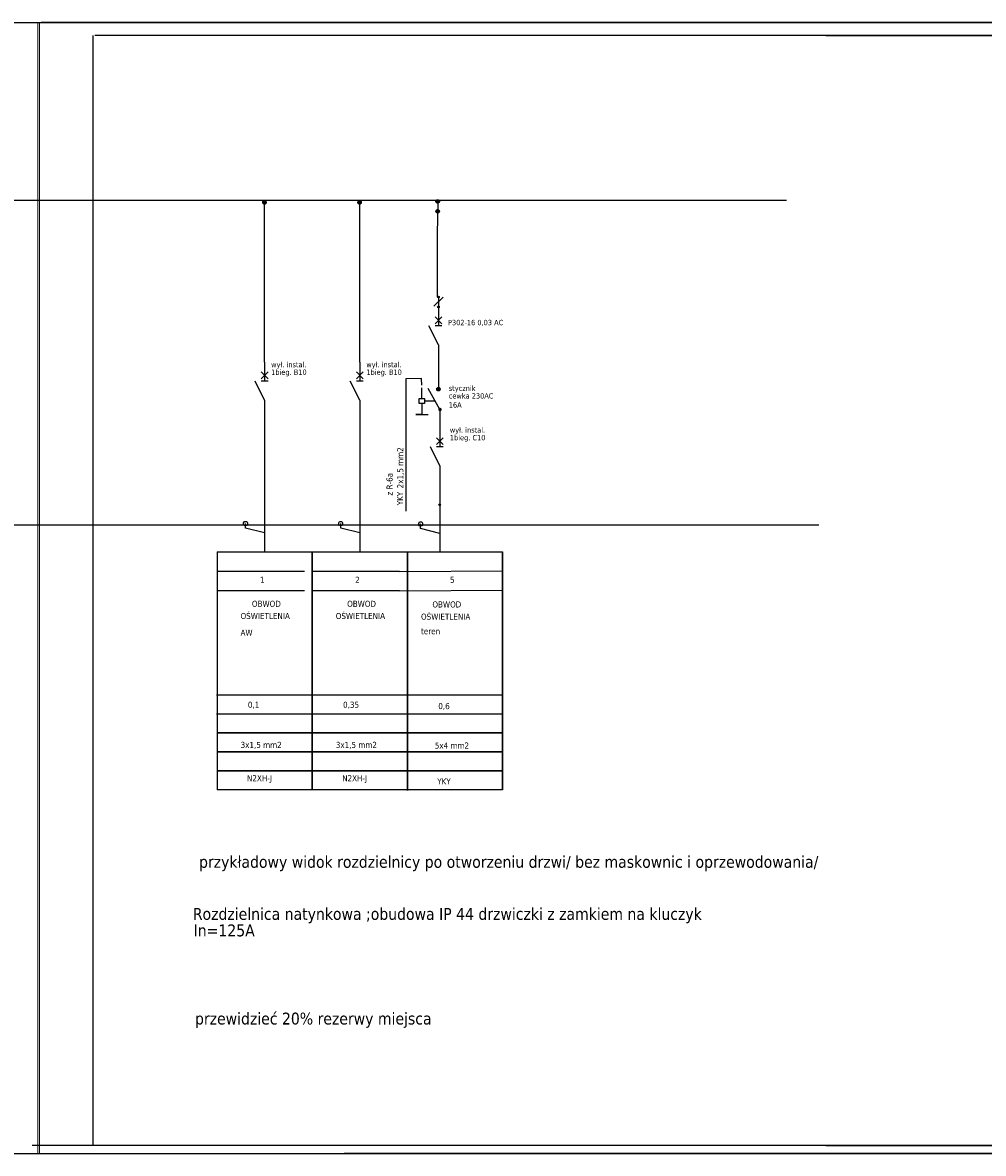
# Model space of a CAD drawing. Header units: millimetres. Extents: x 18084 to 47233, y 38174 to 56392.
# Tile 58 of 251: x 22355 to 24878, y 48612 to 51582. Entities that reach past the tile are written whole.
import ezdxf

# ---------------------------------------------------------------- set-up
doc = ezdxf.new("R2010")
doc.units = ezdxf.units.MM
doc.header["$LTSCALE"] = 100
doc.linetypes.add('ACAD_ISO03W100', pattern=[30, 12, -18])
doc.linetypes.add('DASHEDX2', pattern=[38.1, 25.4, -12.7])
for name, color, linetype in [('3', 7, 'Continuous'), ('4', 7, 'Continuous'), ('5', 7, 'Continuous'), ('6', 7, 'Continuous'), ('E_ramka_wew', 10, 'Continuous'), ('el - schemat', 7, 'Continuous')]:
    doc.layers.add(name, color=color, linetype=linetype)
doc.layers.add('_M_TABELKA RZUT CAŁOŚCI', color=7, linetype='Continuous', lineweight=20)
doc.styles.add('TAHOMA', font='tahoma.ttf')
pattern_1 = [(45, (17494.05804, 64103.47876), (-0.0883883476, 0.0883883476), [])]
pattern_2 = [(45, (17494.05804, 64129.54057), (-0.0883883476, 0.0883883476), [])]

# ---------------------------------------------------------------- blocks, each defined once
blk = doc.blocks.new('zw$8BC5')
at = {"layer": '3', "style": 'TAHOMA'}
blk.add_text('N2XH-J', height=16, dxfattribs=at).set_placement((-171.7, -34.4))

msp = doc.modelspace()

# ---------------------------------------------------------------- hatches: boundary and pattern name
at = {"linetype": 'Continuous'}
h = msp.add_hatch(dxfattribs=at)
h.set_pattern_fill('ANSI31', color=256, style=0)
h.set_pattern_definition(pattern_2)
h.paths.add_polyline_path([(23440.5, 51111.9), (23440.5, 51111.1), (23440.8, 51110.2), (23441.2, 51109.4), (23441.8, 51108.7), (23442.5, 51108.2), (23443.2, 51107.8), (23444.1, 51107.5), (23445, 51107.4), (23445.8, 51107.5), (23446.7, 51107.8), (23447.5, 51108.2), (23448.1, 51108.7), (23448.7, 51109.4), (23449.1, 51110.2), (23449.4, 51111.1), (23449.5, 51111.9), (23449.4, 51112.8), (23449.1, 51113.7), (23448.7, 51114.4), (23448.1, 51115.1), (23447.5, 51115.7), (23446.7, 51116.1), (23445.8, 51116.3), (23445, 51116.4), (23444.1, 51116.3), (23443.2, 51116.1), (23442.5, 51115.7), (23441.8, 51115.1), (23441.2, 51114.4), (23440.8, 51113.7), (23440.5, 51112.8)])
h = msp.add_hatch(dxfattribs=at)
h.set_pattern_fill('ANSI31', color=256, style=0)
h.set_pattern_definition(pattern_2)
h.paths.add_polyline_path([(23440.5, 51111.9), (23440.5, 51111.1), (23440.8, 51110.2), (23441.2, 51109.4), (23441.8, 51108.7), (23442.5, 51108.2), (23443.2, 51107.8), (23444.1, 51107.5), (23445, 51107.4), (23445.8, 51107.5), (23446.7, 51107.8), (23447.5, 51108.2), (23448.1, 51108.7), (23448.7, 51109.4), (23449.1, 51110.2), (23449.4, 51111.1), (23449.5, 51111.9), (23449.4, 51112.8), (23449.1, 51113.7), (23448.7, 51114.4), (23448.1, 51115.1), (23447.5, 51115.7), (23446.7, 51116.1), (23445.8, 51116.3), (23445, 51116.4), (23444.1, 51116.3), (23443.2, 51116.1), (23442.5, 51115.7), (23441.8, 51115.1), (23441.2, 51114.4), (23440.8, 51113.7), (23440.5, 51112.8)])
h = msp.add_hatch(dxfattribs=at)
h.set_pattern_fill('ANSI31', color=256, style=0)
h.set_pattern_definition([(45, (17039.06506, 64127.06547), (-0.0883883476, 0.0883883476), [])])
h.paths.add_polyline_path([(22985.5, 51109.5), (22985.6, 51108.6), (22985.8, 51107.7), (22986.2, 51107), (22986.8, 51106.3), (22987.5, 51105.7), (22988.2, 51105.3), (22989.1, 51105), (22990, 51105), (22990.8, 51105), (22991.7, 51105.3), (22992.5, 51105.7), (22993.1, 51106.3), (22993.7, 51107), (22994.1, 51107.7), (22994.4, 51108.6), (22994.5, 51109.5), (22994.4, 51110.3), (22994.1, 51111.2), (22993.7, 51112), (22993.1, 51112.6), (22992.5, 51113.2), (22991.7, 51113.6), (22990.8, 51113.9), (22990, 51114), (22989.1, 51113.9), (22988.2, 51113.6), (22987.5, 51113.2), (22986.8, 51112.6), (22986.2, 51112), (22985.8, 51111.2), (22985.6, 51110.3)])
h = msp.add_hatch(dxfattribs=at)
h.set_pattern_fill('ANSI31', color=256, style=0)
h.set_pattern_definition([(45, (17039.16088, 64126.90993), (-0.0883883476, 0.0883883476), [])])
h.paths.add_polyline_path([(22985.6, 51109.3), (22985.6, 51108.4), (22985.9, 51107.6), (22986.3, 51106.8), (22986.9, 51106.1), (22987.6, 51105.6), (22988.3, 51105.1), (22989.2, 51104.9), (22990.1, 51104.8), (22990.9, 51104.9), (22991.8, 51105.1), (22992.6, 51105.6), (22993.2, 51106.1), (22993.8, 51106.8), (22994.2, 51107.6), (22994.5, 51108.4), (22994.6, 51109.3), (22994.5, 51110.2), (22994.2, 51111), (22993.8, 51111.8), (22993.2, 51112.5), (22992.6, 51113), (22991.8, 51113.5), (22990.9, 51113.7), (22990.1, 51113.8), (22989.2, 51113.7), (22988.3, 51113.5), (22987.6, 51113), (22986.9, 51112.5), (22986.3, 51111.8), (22985.9, 51111), (22985.6, 51110.2)])
h = msp.add_hatch(dxfattribs=at)
h.set_pattern_fill('ANSI31', color=256, style=0)
h.set_pattern_definition([(45, (17289.06506, 64127.06547), (-0.0883883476, 0.0883883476), [])])
h.paths.add_polyline_path([(23235.5, 51109.5), (23235.6, 51108.6), (23235.8, 51107.7), (23236.2, 51107), (23236.8, 51106.3), (23237.5, 51105.7), (23238.2, 51105.3), (23239.1, 51105), (23240, 51105), (23240.8, 51105), (23241.7, 51105.3), (23242.5, 51105.7), (23243.1, 51106.3), (23243.7, 51107), (23244.1, 51107.7), (23244.4, 51108.6), (23244.5, 51109.5), (23244.4, 51110.3), (23244.1, 51111.2), (23243.7, 51112), (23243.1, 51112.6), (23242.5, 51113.2), (23241.7, 51113.6), (23240.8, 51113.9), (23240, 51114), (23239.1, 51113.9), (23238.2, 51113.6), (23237.5, 51113.2), (23236.8, 51112.6), (23236.2, 51112), (23235.8, 51111.2), (23235.6, 51110.3)])
h = msp.add_hatch(dxfattribs=at)
h.set_pattern_fill('ANSI31', color=256, style=0)
h.set_pattern_definition([(45, (17289.16088, 64126.90993), (-0.0883883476, 0.0883883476), [])])
h.paths.add_polyline_path([(23235.6, 51109.3), (23235.6, 51108.4), (23235.9, 51107.6), (23236.3, 51106.8), (23236.9, 51106.1), (23237.6, 51105.6), (23238.3, 51105.1), (23239.2, 51104.9), (23240.1, 51104.8), (23240.9, 51104.9), (23241.8, 51105.1), (23242.6, 51105.6), (23243.2, 51106.1), (23243.8, 51106.8), (23244.2, 51107.6), (23244.5, 51108.4), (23244.6, 51109.3), (23244.5, 51110.2), (23244.2, 51111), (23243.8, 51111.8), (23243.2, 51112.5), (23242.6, 51113), (23241.8, 51113.5), (23240.9, 51113.7), (23240.1, 51113.8), (23239.2, 51113.7), (23238.3, 51113.5), (23237.6, 51113), (23236.9, 51112.5), (23236.3, 51111.8), (23235.9, 51111), (23235.6, 51110.2)])
h = msp.add_hatch(dxfattribs=at)
h.set_pattern_fill('ANSI31', color=256, style=0)
h.set_pattern_definition(pattern_1)
h.paths.add_polyline_path([(23440.5, 51085.9), (23440.5, 51085), (23440.8, 51084.1), (23441.2, 51083.4), (23441.8, 51082.7), (23442.5, 51082.1), (23443.2, 51081.7), (23444.1, 51081.5), (23445, 51081.4), (23445.8, 51081.5), (23446.7, 51081.7), (23447.5, 51082.1), (23448.1, 51082.7), (23448.7, 51083.4), (23449.1, 51084.1), (23449.4, 51085), (23449.5, 51085.9), (23449.4, 51086.7), (23449.1, 51087.6), (23448.7, 51088.4), (23448.1, 51089), (23447.5, 51089.6), (23446.7, 51090), (23445.8, 51090.3), (23445, 51090.4), (23444.1, 51090.3), (23443.2, 51090), (23442.5, 51089.6), (23441.8, 51089), (23441.2, 51088.4), (23440.8, 51087.6), (23440.5, 51086.7)])
h = msp.add_hatch(dxfattribs=at)
h.set_pattern_fill('ANSI31', color=256, style=0)
h.set_pattern_definition(pattern_1)
h.paths.add_polyline_path([(23440.5, 51085.9), (23440.5, 51085), (23440.8, 51084.1), (23441.2, 51083.4), (23441.8, 51082.7), (23442.5, 51082.1), (23443.2, 51081.7), (23444.1, 51081.5), (23445, 51081.4), (23445.8, 51081.5), (23446.7, 51081.7), (23447.5, 51082.1), (23448.1, 51082.7), (23448.7, 51083.4), (23449.1, 51084.1), (23449.4, 51085), (23449.5, 51085.9), (23449.4, 51086.7), (23449.1, 51087.6), (23448.7, 51088.4), (23448.1, 51089), (23447.5, 51089.6), (23446.7, 51090), (23445.8, 51090.3), (23445, 51090.4), (23444.1, 51090.3), (23443.2, 51090), (23442.5, 51089.6), (23441.8, 51089), (23441.2, 51088.4), (23440.8, 51087.6), (23440.5, 51086.7)])
h = msp.add_hatch(color=256, dxfattribs=at)
h.set_gradient(color1=(0, 0, 255), color2=(0, 0, 153), one_color=1, tint=0.3)
edge = h.paths.add_edge_path()
edge.add_ellipse((23447.1, 50860.8), major_axis=(2.18, 0), ratio=1, start_angle=0, end_angle=360)
h = msp.add_hatch(color=256, dxfattribs=at)
h.set_gradient(color1=(0, 0, 255), color2=(0, 0, 153), one_color=1, tint=0.3)
edge = h.paths.add_edge_path()
edge.add_ellipse((23447.1, 50834.8), major_axis=(2.18, 0), ratio=1, start_angle=0, end_angle=360)
h = msp.add_hatch(color=256, dxfattribs=at)
h.set_gradient(color1=(0, 0, 255), color2=(0, 0, 153), one_color=1, tint=0.3)
h.paths.add_polyline_path([(23442.4, 50618.6), (23442.5, 50617.7), (23442.8, 50616.9), (23443.2, 50616.1), (23443.7, 50615.4), (23444.4, 50614.9), (23445.2, 50614.5), (23446, 50614.2), (23446.9, 50614.1), (23447.8, 50614.2), (23448.6, 50614.5), (23449.4, 50614.9), (23450.1, 50615.4), (23450.7, 50616.1), (23451.1, 50616.9), (23451.3, 50617.7), (23451.4, 50618.6), (23451.3, 50619.5), (23451.1, 50620.3), (23450.7, 50621.1), (23450.1, 50621.8), (23449.4, 50622.4), (23448.6, 50622.8), (23447.8, 50623), (23446.9, 50623.1), (23446, 50623), (23445.2, 50622.8), (23444.4, 50622.4), (23443.7, 50621.8), (23443.2, 50621.1), (23442.8, 50620.3), (23442.5, 50619.5)])
h = msp.add_hatch(color=256, dxfattribs=at)
h.set_gradient(color1=(0, 0, 255), color2=(0, 0, 153), one_color=1, tint=0.3)
h.paths.add_polyline_path([(23455.6, 50565.4), (23455.5, 50564.5), (23455.3, 50563.7), (23454.9, 50562.9), (23454.3, 50562.2), (23453.6, 50561.7), (23452.9, 50561.3), (23452, 50561), (23451.1, 50560.9), (23450.3, 50561), (23449.4, 50561.3), (23448.6, 50561.7), (23448, 50562.2), (23447.4, 50562.9), (23447, 50563.7), (23446.7, 50564.5), (23446.6, 50565.4), (23446.7, 50566.3), (23447, 50567.1), (23447.4, 50567.9), (23448, 50568.6), (23448.6, 50569.2), (23449.4, 50569.6), (23450.3, 50569.8), (23451.1, 50569.9), (23452, 50569.8), (23452.9, 50569.6), (23453.6, 50569.2), (23454.3, 50568.6), (23454.9, 50567.9), (23455.3, 50567.1), (23455.5, 50566.3)])
h = msp.add_hatch(color=256, dxfattribs=at)
h.set_gradient(color1=(0, 0, 255), color2=(0, 0, 153), one_color=1, tint=0.3)
edge = h.paths.add_edge_path()
edge.add_ellipse((23450.3, 50315), major_axis=(2.18, 0), ratio=1, start_angle=0, end_angle=360)

# ---------------------------------------------------------------- linework, layer by layer
msp.add_line((22540.6, 48632.3), (22540.6, 51547.3), dxfattribs=at)
msp.add_line((22540.6, 48632.3), (22540.6, 51547.3), dxfattribs=at)
for p, q in [((22990.5, 50690.1), (22990.5, 51109.6)), ((23240.5, 50690.1), (23240.5, 51109.6)), ((23403.7, 50594.3), (23403.7, 50622.6)), ((23403.7, 50581.4), (23403.7, 50552.4)), ((23387.8, 50552.4), (23420.4, 50552.4)), ((23403.7, 50552.4), (23387.8, 50552.4))]:
    msp.add_line(p, q)
at = {"linetype": 'ACAD_ISO03W100'}
msp.add_line((23403, 50629), (23402.2, 50647), dxfattribs=at)
at = {"color": 0}
for p, q in [((23447.1, 50660.8), (23447.1, 50622.9)), ((23450.8, 50565.9), (23450.8, 50517.3)), ((23115.5, 50139.4), (23115.5, 49566.1)), ((23115.5, 50139.4), (23115.5, 49566.1)), ((23365.5, 50139.4), (23365.5, 49566.1)), ((23365.5, 50137.7), (23365.5, 49564.4)), ((23365.5, 50137.7), (23365.5, 49564.4)), ((23365.5, 50137.7), (23365.5, 49564.4)), ((23365.5, 50137.7), (23365.5, 49564.4)), ((23615.5, 50139.4), (23615.5, 49566.1)), ((22864.5, 49816.1), (23115.5, 49816.1)), ((23114.5, 49816.1), (23365.5, 49816.1)), ((23364.5, 49816.1), (23615.5, 49816.1)), ((22864.5, 49766.1), (23115.5, 49766.1)), ((23114.5, 49766.1), (23365.5, 49766.1)), ((23364.5, 49766.1), (23615.5, 49766.1))]:
    msp.add_line(p, q, dxfattribs=at)
at = {"linetype": 'DASHEDX2'}
msp.add_line((23410.6, 50587.9), (23439.1, 50587.9), dxfattribs=at)
msp.add_lwpolyline([(23396.8, 50594.3), (23410.6, 50594.3), (23410.6, 50581.4), (23396.8, 50581.4)], close=True, dxfattribs=at)
at = {"linetype": 'Continuous'}
for centre in [(23447.1, 50860.8), (23447.1, 50834.8), (23450.3, 50315)]:
    msp.add_circle(centre, 2.18, dxfattribs=at)
at = {"layer": '3', "color": 7}
for points in [[(22865.5, 50191.1), (23115.5, 50191.1)], [(23115.5, 50191.1), (23365.5, 50191.1)], [(23115.5, 50191.1), (23115.5, 50141.1)], [(23115.5, 50141.1), (23115.5, 50191.1)], [(23115.5, 50191.1), (23115.5, 50141.1)], [(23115.5, 50141.1), (23115.5, 50191.1)], [(23115.5, 49566.1), (23115.5, 50191.1)], [(23115.5, 50141.1), (23115.5, 50191.1)], [(23115.5, 50191.1), (23115.5, 50141.1)], [(23115.5, 49566.1), (23115.5, 50191.1)], [(23115.5, 50141.1), (23115.5, 50191.1)], [(23115.5, 50191.1), (23115.5, 50141.1)], [(23115.5, 50140.1), (23115.5, 50190.1)], [(23115.5, 50190.1), (23115.5, 50140.1)], [(23115.5, 50140.1), (23115.5, 50190.1)], [(23115.5, 50190.1), (23115.5, 50140.1)], [(23115.5, 50139.4), (23115.5, 50189.4)], [(23115.5, 50139.4), (23115.5, 50189.4)], [(23365.5, 50191.1), (23615.5, 50191.1)], [(23365.5, 50191.1), (23365.5, 50141.1)], [(23365.5, 50141.1), (23365.5, 50191.1)], [(23365.5, 49566.1), (23365.5, 50191.1)], [(23365.5, 50141.1), (23365.5, 50191.1)], [(23365.5, 50191.1), (23365.5, 50141.1)], [(23365.5, 49566.1), (23365.5, 50191.1)], [(23365.5, 50141.1), (23365.5, 50191.1)], [(23365.5, 50191.1), (23365.5, 50141.1)], [(23365.5, 50140.1), (23365.5, 50190.1)], [(23365.5, 50190.1), (23365.5, 50140.1)], [(23365.5, 50189.4), (23365.5, 50139.4)], [(23365.5, 50139.4), (23365.5, 50189.4)], [(23365.5, 50189.4), (23365.5, 50139.4)], [(23365.5, 50139.4), (23365.5, 50189.4)], [(23365.5, 49564.4), (23365.5, 50189.4)], [(23365.5, 50139.4), (23365.5, 50189.4)], [(23365.5, 50189.4), (23365.5, 50139.4)], [(23365.5, 49564.4), (23365.5, 50189.4)], [(23365.5, 50139.4), (23365.5, 50189.4)], [(23365.5, 50189.4), (23365.5, 50139.4)], [(23365.5, 50189.4), (23365.5, 50139.4)], [(23365.5, 50139.4), (23365.5, 50189.4)], [(23365.5, 50189.4), (23365.5, 50139.4)], [(23365.5, 50139.4), (23365.5, 50189.4)], [(23365.5, 49564.4), (23365.5, 50189.4)], [(23365.5, 50139.4), (23365.5, 50189.4)], [(23365.5, 50189.4), (23365.5, 50139.4)], [(23365.5, 49564.4), (23365.5, 50189.4)], [(23365.5, 50139.4), (23365.5, 50189.4)], [(23365.5, 50189.4), (23365.5, 50139.4)], [(23365.5, 50139.4), (23365.5, 50189.4)], [(23365.5, 50138.4), (23365.5, 50188.4)], [(23365.5, 50188.4), (23365.5, 50138.4)], [(23365.5, 50138.4), (23365.5, 50188.4)], [(23365.5, 50188.4), (23365.5, 50138.4)], [(23365.5, 50138.4), (23365.5, 50188.4)], [(23365.5, 50188.4), (23365.5, 50138.4)], [(23365.5, 50138.4), (23365.5, 50188.4)], [(23365.5, 50188.4), (23365.5, 50138.4)], [(23365.5, 50137.7), (23365.5, 50187.7)], [(23365.5, 50137.7), (23365.5, 50187.7)], [(23365.5, 50137.7), (23365.5, 50187.7)], [(23365.5, 50137.7), (23365.5, 50187.7)], [(23615.5, 50191.1), (23615.5, 50141.1)], [(23615.5, 50141.1), (23615.5, 50191.1)], [(23615.5, 49566.1), (23615.5, 50191.1)], [(23615.5, 50141.1), (23615.5, 50191.1)], [(23615.5, 50191.1), (23615.5, 50141.1)], [(23615.5, 49566.1), (23615.5, 50191.1)], [(23615.5, 50141.1), (23615.5, 50191.1)], [(23615.5, 50191.1), (23615.5, 50141.1)], [(23615.5, 50140.1), (23615.5, 50190.1)], [(23615.5, 50190.1), (23615.5, 50140.1)], [(23615.5, 50139.4), (23615.5, 50189.4)], [(23094.9, 50140.2), (22865.5, 50140.2)], [(23115.5, 50091.1), (23115.5, 50141.1)], [(23115.5, 50141.1), (23115.5, 50091.1)], [(23115.5, 50091.1), (23115.5, 50141.1)], [(23115.5, 50141.1), (23115.5, 50091.1)], [(23344.9, 50140.2), (23115.5, 50140.2)], [(23365.5, 50089.4), (23365.5, 50139.4)], [(23365.5, 50139.4), (23365.5, 50089.4)], [(23365.5, 50089.4), (23365.5, 50139.4)], [(23365.5, 50139.4), (23365.5, 50089.4)], [(23094.9, 50089.4), (22865.5, 50089.4)], [(22924.5, 50089.4), (22865.5, 50089.4)], [(23115.5, 49818.1), (23115.5, 50091.1)], [(23115.5, 49818.1), (23115.5, 50091.1)], [(23115.5, 49818.1), (23115.5, 50091.1)], [(23115.5, 49818.1), (23115.5, 50091.1)], [(23344.9, 50089.4), (23115.5, 50089.4)], [(23174.5, 50089.4), (23115.5, 50089.4)], [(23115.5, 50089.4), (23115.5, 49814.4)], [(23115.5, 49814.4), (23115.5, 50089.4)], [(23115.5, 50089.4), (23115.5, 49814.4)], [(23115.5, 49814.4), (23115.5, 50089.4)], [(23365.5, 49818.1), (23365.5, 50091.1)], [(23365.5, 49818.1), (23365.5, 50091.1)], [(23365.5, 49818.1), (23365.5, 50091.1)], [(23365.5, 49816.4), (23365.5, 50089.4)], [(23365.5, 49816.4), (23365.5, 50089.4)], [(23365.5, 49816.4), (23365.5, 50089.4)], [(23365.5, 49816.4), (23365.5, 50089.4)], [(23365.5, 49816.4), (23365.5, 50089.4)], [(23365.5, 49816.4), (23365.5, 50089.4)], [(23365.5, 49816.4), (23365.5, 50089.4)], [(23365.5, 49816.4), (23365.5, 50089.4)], [(23365.5, 50089.4), (23365.5, 49814.4)], [(23365.5, 49814.4), (23365.5, 50089.4)], [(23365.5, 50087.7), (23365.5, 49812.7)], [(23365.5, 49812.7), (23365.5, 50087.7)], [(23365.5, 50087.7), (23365.5, 49812.7)], [(23365.5, 49812.7), (23365.5, 50087.7)], [(23365.5, 50087.7), (23365.5, 49812.7)], [(23365.5, 49812.7), (23365.5, 50087.7)], [(23365.5, 50087.7), (23365.5, 49812.7)], [(23365.5, 49812.7), (23365.5, 50087.7)], [(23615.5, 49818.1), (23615.5, 50091.1)], [(23615.5, 49818.1), (23615.5, 50091.1)], [(23615.5, 49818.1), (23615.5, 50091.1)], [(23615.5, 50089.4), (23615.5, 49814.4)], [(23615.5, 49814.4), (23615.5, 50089.4)], [(23115.5, 49818.1), (23115.5, 49766.1)], [(23115.5, 49766.1), (23115.5, 49818.1)], [(23115.5, 49818.1), (23115.5, 49766.1)], [(23115.5, 49766.1), (23115.5, 49818.1)], [(23115.5, 49766.1), (23115.5, 49818.1)], [(23115.5, 49818.1), (23115.5, 49766.1)], [(23115.5, 49766.1), (23115.5, 49818.1)], [(23115.5, 49818.1), (23115.5, 49766.1)], [(23115.5, 49817.1), (23115.5, 49765.1)], [(23115.5, 49765.1), (23115.5, 49817.1)], [(23115.5, 49817.1), (23115.5, 49765.1)], [(23115.5, 49765.1), (23115.5, 49817.1)], [(23115.5, 49764.4), (23115.5, 49814.4)], [(23115.5, 49814.4), (23115.5, 49764.4)], [(23115.5, 49764.4), (23115.5, 49814.4)], [(23115.5, 49814.4), (23115.5, 49764.4)], [(23365.5, 49818.1), (23365.5, 49766.1)], [(23365.5, 49766.1), (23365.5, 49818.1)], [(23365.5, 49766.1), (23365.5, 49818.1)], [(23365.5, 49818.1), (23365.5, 49766.1)], [(23365.5, 49766.1), (23365.5, 49818.1)], [(23365.5, 49818.1), (23365.5, 49766.1)], [(23365.5, 49817.1), (23365.5, 49765.1)], [(23365.5, 49765.1), (23365.5, 49817.1)], [(23365.5, 49816.4), (23365.5, 49764.4)], [(23365.5, 49764.4), (23365.5, 49816.4)], [(23365.5, 49816.4), (23365.5, 49764.4)], [(23365.5, 49764.4), (23365.5, 49816.4)], [(23365.5, 49764.4), (23365.5, 49816.4)], [(23365.5, 49816.4), (23365.5, 49764.4)], [(23365.5, 49764.4), (23365.5, 49816.4)], [(23365.5, 49816.4), (23365.5, 49764.4)], [(23365.5, 49816.4), (23365.5, 49764.4)], [(23365.5, 49764.4), (23365.5, 49816.4)], [(23365.5, 49816.4), (23365.5, 49764.4)], [(23365.5, 49764.4), (23365.5, 49816.4)], [(23365.5, 49764.4), (23365.5, 49816.4)], [(23365.5, 49816.4), (23365.5, 49764.4)], [(23365.5, 49764.4), (23365.5, 49816.4)], [(23365.5, 49816.4), (23365.5, 49764.4)], [(23365.5, 49815.4), (23365.5, 49763.4)], [(23365.5, 49763.4), (23365.5, 49815.4)], [(23365.5, 49815.4), (23365.5, 49763.4)], [(23365.5, 49763.4), (23365.5, 49815.4)], [(23365.5, 49815.4), (23365.5, 49763.4)], [(23365.5, 49763.4), (23365.5, 49815.4)], [(23365.5, 49815.4), (23365.5, 49763.4)], [(23365.5, 49763.4), (23365.5, 49815.4)], [(23365.5, 49764.4), (23365.5, 49814.4)], [(23365.5, 49814.4), (23365.5, 49764.4)], [(23365.5, 49762.7), (23365.5, 49812.7)], [(23365.5, 49812.7), (23365.5, 49762.7)], [(23365.5, 49762.7), (23365.5, 49812.7)], [(23365.5, 49812.7), (23365.5, 49762.7)], [(23365.5, 49762.7), (23365.5, 49812.7)], [(23365.5, 49812.7), (23365.5, 49762.7)], [(23365.5, 49762.7), (23365.5, 49812.7)], [(23365.5, 49812.7), (23365.5, 49762.7)], [(23615.5, 49818.1), (23615.5, 49766.1)], [(23615.5, 49766.1), (23615.5, 49818.1)], [(23615.5, 49766.1), (23615.5, 49818.1)], [(23615.5, 49818.1), (23615.5, 49766.1)], [(23615.5, 49766.1), (23615.5, 49818.1)], [(23615.5, 49818.1), (23615.5, 49766.1)], [(23615.5, 49817.1), (23615.5, 49765.1)], [(23615.5, 49765.1), (23615.5, 49817.1)], [(23615.5, 49764.4), (23615.5, 49814.4)], [(23615.5, 49814.4), (23615.5, 49764.4)], [(23115.5, 49766.1), (23115.5, 49716.1)], [(23115.5, 49716.1), (23115.5, 49766.1)], [(23115.5, 49766.1), (23115.5, 49716.1)], [(23115.5, 49716.1), (23115.5, 49766.1)], [(23115.5, 49716.1), (23115.5, 49766.1)], [(23115.5, 49766.1), (23115.5, 49716.1)], [(23115.5, 49716.1), (23115.5, 49766.1)], [(23115.5, 49766.1), (23115.5, 49716.1)], [(23115.5, 49765.1), (23115.5, 49715.1)], [(23115.5, 49715.1), (23115.5, 49765.1)], [(23115.5, 49765.1), (23115.5, 49715.1)], [(23115.5, 49715.1), (23115.5, 49765.1)], [(23115.5, 49714.4), (23115.5, 49764.4)], [(23115.5, 49764.4), (23115.5, 49714.4)], [(23115.5, 49714.4), (23115.5, 49764.4)], [(23115.5, 49764.4), (23115.5, 49714.4)], [(23365.5, 49766.1), (23365.5, 49716.1)], [(23365.5, 49716.1), (23365.5, 49766.1)], [(23365.5, 49716.1), (23365.5, 49766.1)], [(23365.5, 49766.1), (23365.5, 49716.1)], [(23365.5, 49716.1), (23365.5, 49766.1)], [(23365.5, 49766.1), (23365.5, 49716.1)], [(23365.5, 49765.1), (23365.5, 49715.1)], [(23365.5, 49715.1), (23365.5, 49765.1)], [(23365.5, 49764.4), (23365.5, 49714.4)], [(23365.5, 49714.4), (23365.5, 49764.4)], [(23365.5, 49764.4), (23365.5, 49714.4)], [(23365.5, 49714.4), (23365.5, 49764.4)], [(23365.5, 49714.4), (23365.5, 49764.4)], [(23365.5, 49764.4), (23365.5, 49714.4)], [(23365.5, 49714.4), (23365.5, 49764.4)], [(23365.5, 49764.4), (23365.5, 49714.4)], [(23365.5, 49764.4), (23365.5, 49714.4)], [(23365.5, 49714.4), (23365.5, 49764.4)], [(23365.5, 49764.4), (23365.5, 49714.4)], [(23365.5, 49714.4), (23365.5, 49764.4)], [(23365.5, 49714.4), (23365.5, 49764.4)], [(23365.5, 49764.4), (23365.5, 49714.4)], [(23365.5, 49714.4), (23365.5, 49764.4)], [(23365.5, 49764.4), (23365.5, 49714.4)], [(23365.5, 49714.4), (23365.5, 49764.4)], [(23365.5, 49764.4), (23365.5, 49714.4)], [(23365.5, 49763.4), (23365.5, 49713.4)], [(23365.5, 49713.4), (23365.5, 49763.4)], [(23365.5, 49763.4), (23365.5, 49713.4)], [(23365.5, 49713.4), (23365.5, 49763.4)], [(23365.5, 49763.4), (23365.5, 49713.4)], [(23365.5, 49713.4), (23365.5, 49763.4)], [(23365.5, 49763.4), (23365.5, 49713.4)], [(23365.5, 49713.4), (23365.5, 49763.4)], [(23365.5, 49712.7), (23365.5, 49762.7)], [(23365.5, 49762.7), (23365.5, 49712.7)], [(23365.5, 49712.7), (23365.5, 49762.7)], [(23365.5, 49762.7), (23365.5, 49712.7)], [(23365.5, 49712.7), (23365.5, 49762.7)], [(23365.5, 49762.7), (23365.5, 49712.7)], [(23365.5, 49712.7), (23365.5, 49762.7)], [(23365.5, 49762.7), (23365.5, 49712.7)], [(23615.5, 49766.1), (23615.5, 49716.1)], [(23615.5, 49716.1), (23615.5, 49766.1)], [(23615.5, 49716.1), (23615.5, 49766.1)], [(23615.5, 49766.1), (23615.5, 49716.1)], [(23615.5, 49716.1), (23615.5, 49766.1)], [(23615.5, 49766.1), (23615.5, 49716.1)], [(23615.5, 49765.1), (23615.5, 49715.1)], [(23615.5, 49715.1), (23615.5, 49765.1)], [(23615.5, 49714.4), (23615.5, 49764.4)], [(23615.5, 49764.4), (23615.5, 49714.4)], [(23115.5, 49716.1), (22865.5, 49716.1)], [(22865.5, 49716.1), (23115.5, 49716.1)], [(23365.5, 49716.1), (23115.5, 49716.1)], [(23115.5, 49716.1), (23365.5, 49716.1)], [(23115.5, 49666.1), (23115.5, 49716.1)], [(23115.5, 49716.1), (23115.5, 49666.1)], [(23115.5, 49666.1), (23115.5, 49716.1)], [(23115.5, 49716.1), (23115.5, 49666.1)], [(23615.5, 49716.1), (23365.5, 49716.1)], [(23365.5, 49716.1), (23615.5, 49716.1)], [(23365.5, 49666.1), (23365.5, 49716.1)], [(23365.5, 49716.1), (23365.5, 49666.1)], [(23365.5, 49666.1), (23365.5, 49716.1)], [(23365.5, 49716.1), (23365.5, 49666.1)], [(23365.5, 49664.4), (23365.5, 49714.4)], [(23365.5, 49714.4), (23365.5, 49664.4)], [(23365.5, 49664.4), (23365.5, 49714.4)], [(23365.5, 49714.4), (23365.5, 49664.4)], [(23365.5, 49664.4), (23365.5, 49714.4)], [(23365.5, 49714.4), (23365.5, 49664.4)], [(23365.5, 49664.4), (23365.5, 49714.4)], [(23365.5, 49714.4), (23365.5, 49664.4)], [(23615.5, 49666.1), (23615.5, 49716.1)], [(23615.5, 49716.1), (23615.5, 49666.1)], [(23615.5, 49666.1), (23615.5, 49716.1)], [(23615.5, 49716.1), (23615.5, 49666.1)], [(23115.5, 49666.1), (22865.5, 49666.1)], [(22865.5, 49666.1), (23115.5, 49666.1)], [(23365.5, 49666.1), (23115.5, 49666.1)], [(23115.5, 49666.1), (23365.5, 49666.1)], [(23115.5, 49616.1), (23115.5, 49666.1)], [(23115.5, 49666.1), (23115.5, 49616.1)], [(23115.5, 49616.1), (23115.5, 49666.1)], [(23115.5, 49666.1), (23115.5, 49616.1)], [(23615.5, 49666.1), (23365.5, 49666.1)], [(23365.5, 49666.1), (23615.5, 49666.1)], [(23365.5, 49616.1), (23365.5, 49666.1)], [(23365.5, 49666.1), (23365.5, 49616.1)], [(23365.5, 49616.1), (23365.5, 49666.1)], [(23365.5, 49666.1), (23365.5, 49616.1)], [(23365.5, 49614.4), (23365.5, 49664.4)], [(23365.5, 49664.4), (23365.5, 49614.4)], [(23365.5, 49614.4), (23365.5, 49664.4)], [(23365.5, 49664.4), (23365.5, 49614.4)], [(23365.5, 49614.4), (23365.5, 49664.4)], [(23365.5, 49664.4), (23365.5, 49614.4)], [(23365.5, 49614.4), (23365.5, 49664.4)], [(23365.5, 49664.4), (23365.5, 49614.4)], [(23615.5, 49616.1), (23615.5, 49666.1)], [(23615.5, 49666.1), (23615.5, 49616.1)], [(23615.5, 49616.1), (23615.5, 49666.1)], [(23615.5, 49666.1), (23615.5, 49616.1)], [(23115.5, 49616.1), (22865.5, 49616.1)], [(22865.5, 49616.1), (23115.5, 49616.1)], [(23365.5, 49616.1), (23115.5, 49616.1)], [(23115.5, 49616.1), (23365.5, 49616.1)], [(23115.5, 49616.1), (23115.5, 49566.1)], [(23115.5, 49566.1), (23115.5, 49616.1)], [(23115.5, 49616.1), (23115.5, 49566.1)], [(23115.5, 49566.1), (23115.5, 49616.1)], [(23615.5, 49616.1), (23365.5, 49616.1)], [(23365.5, 49616.1), (23615.5, 49616.1)], [(23365.5, 49616.1), (23365.5, 49566.1)], [(23365.5, 49566.1), (23365.5, 49616.1)], [(23365.5, 49616.1), (23365.5, 49566.1)], [(23365.5, 49566.1), (23365.5, 49616.1)], [(23365.5, 49614.4), (23365.5, 49564.4)], [(23365.5, 49564.4), (23365.5, 49614.4)], [(23365.5, 49614.4), (23365.5, 49564.4)], [(23365.5, 49564.4), (23365.5, 49614.4)], [(23365.5, 49614.4), (23365.5, 49564.4)], [(23365.5, 49564.4), (23365.5, 49614.4)], [(23365.5, 49614.4), (23365.5, 49564.4)], [(23365.5, 49564.4), (23365.5, 49614.4)], [(23615.5, 49616.1), (23615.5, 49566.1)], [(23615.5, 49566.1), (23615.5, 49616.1)], [(23615.5, 49616.1), (23615.5, 49566.1)], [(23615.5, 49566.1), (23615.5, 49616.1)], [(23115.5, 49566.1), (22865.5, 49566.1)], [(23115.5, 49566.1), (22865.5, 49566.1)], [(23365.5, 49566.1), (23115.5, 49566.1)], [(23365.5, 49566.1), (23115.5, 49566.1)], [(23615.5, 49566.1), (23365.5, 49566.1)], [(23615.5, 49566.1), (23365.5, 49566.1)]]:
    msp.add_lwpolyline(points, dxfattribs=at)
at = {"layer": '4', "color": 252}
msp.add_lwpolyline([(23445, 51112.4), (23445, 51087.4)], dxfattribs=at)
msp.add_lwpolyline([(23445, 51112.4), (23445, 51087.4)], dxfattribs=at)
at = {"layer": '4', "color": 7}
for points in [[(23435.1, 50836.8), (23459.1, 50860.8)], [(23447.1, 50860.8), (23447.1, 50835.8)], [(23447.1, 50685.8), (23447.1, 50660.8)], [(22990.5, 50541.1), (22990.5, 50516.1)], [(23240.5, 50541.1), (23240.5, 50516.1)], [(22990.5, 50516.1), (22990.5, 50191.1)], [(23240.5, 50516.1), (23240.5, 50191.1)], [(23450.7, 50417.3), (23450.7, 50316.1)], [(23450.3, 50315), (23450.3, 50190)], [(22940.5, 50254.1), (22940.5, 50266.1)], [(22990.5, 50241.1), (22940.5, 50254.1)], [(23190.5, 50254.1), (23190.5, 50266.1)], [(23240.5, 50241.1), (23190.5, 50254.1)], [(23400.3, 50253), (23400.3, 50265)], [(23450.3, 50240), (23400.3, 50253)]]:
    msp.add_lwpolyline(points, dxfattribs=at)
for points in [[(22945.5, 50266.1), (22945.5, 50263.1), (22943.5, 50261.1), (22940.5, 50261.1), (22937.5, 50261.1), (22935.5, 50263.1), (22935.5, 50266.1), (22935.5, 50268.1), (22937.5, 50271.1), (22940.5, 50271.1), (22943.5, 50271.1), (22945.5, 50268.1), (22945.5, 50266.1)], [(23195.5, 50266.1), (23195.5, 50263.1), (23193.5, 50261.1), (23190.5, 50261.1), (23187.5, 50261.1), (23185.5, 50263.1), (23185.5, 50266.1), (23185.5, 50268.1), (23187.5, 50271.1), (23190.5, 50271.1), (23193.5, 50271.1), (23195.5, 50268.1), (23195.5, 50266.1)], [(23405.3, 50265), (23405.3, 50262), (23403.3, 50260), (23400.3, 50260), (23397.3, 50260), (23395.3, 50262), (23395.3, 50265), (23395.3, 50267), (23397.3, 50270), (23400.3, 50270), (23403.3, 50270), (23405.3, 50267), (23405.3, 50265)]]:
    msp.add_lwpolyline(points, close=True, dxfattribs=at)
at = {"layer": '5'}
for p, q in [((18199.6, 51581.5), (22399.6, 51581.5)), ((22399.6, 51581.5), (26599.6, 51581.5)), ((24323.5, 51581.5), (22403.9, 51581.5)), ((24323.5, 51581.5), (22403.9, 51581.5)), ((25118.7, 51581.5), (23199.1, 51581.5)), ((24464.5, 51547.5), (22545, 51547.3)), ((24464.5, 51547.5), (22545, 51547.3)), ((25259.7, 51547.5), (23340.2, 51547.3)), ((24464.5, 51547.5), (26529.6, 51547.3)), ((23444.9, 50860.8), (23444.9, 51007.4)), ((24300, 48632.6), (22380.5, 48632.4)), ((24463.9, 48632.5), (22544.4, 48632.5)), ((24463.9, 48632.5), (22544.4, 48632.5)), ((25259.7, 48632.5), (23340.3, 48632.5)), ((24464.5, 48632.5), (26529.6, 48632.3)), ((18195.3, 48611.5), (22395.3, 48611.5)), ((22395.3, 48611.5), (26595.3, 48611.5)), ((25118.7, 48611.7), (23199.1, 48611.5))]:
    msp.add_line(p, q, dxfattribs=at)
at = {"layer": '6', "color": 7}
for points in [[(23449.5, 51111.9), (23449.4, 51111.1), (23449.1, 51110.2), (23448.7, 51109.4), (23448.1, 51108.7), (23447.5, 51108.2), (23446.7, 51107.8), (23445.8, 51107.5), (23445, 51107.4), (23444.1, 51107.5), (23443.2, 51107.8), (23442.5, 51108.2), (23441.8, 51108.7), (23441.2, 51109.4), (23440.8, 51110.2), (23440.5, 51111.1), (23440.5, 51111.9), (23440.5, 51112.8), (23440.8, 51113.7), (23441.2, 51114.4), (23441.8, 51115.1), (23442.5, 51115.7), (23443.2, 51116.1), (23444.1, 51116.3), (23445, 51116.4), (23445.8, 51116.3), (23446.7, 51116.1), (23447.5, 51115.7), (23448.1, 51115.1), (23448.7, 51114.4), (23449.1, 51113.7), (23449.4, 51112.8), (23449.5, 51111.9)], [(23449.5, 51111.9), (23449.4, 51111.1), (23449.1, 51110.2), (23448.7, 51109.4), (23448.1, 51108.7), (23447.5, 51108.2), (23446.7, 51107.8), (23445.8, 51107.5), (23445, 51107.4), (23444.1, 51107.5), (23443.2, 51107.8), (23442.5, 51108.2), (23441.8, 51108.7), (23441.2, 51109.4), (23440.8, 51110.2), (23440.5, 51111.1), (23440.5, 51111.9), (23440.5, 51112.8), (23440.8, 51113.7), (23441.2, 51114.4), (23441.8, 51115.1), (23442.5, 51115.7), (23443.2, 51116.1), (23444.1, 51116.3), (23445, 51116.4), (23445.8, 51116.3), (23446.7, 51116.1), (23447.5, 51115.7), (23448.1, 51115.1), (23448.7, 51114.4), (23449.1, 51113.7), (23449.4, 51112.8), (23449.5, 51111.9)], [(22994.5, 51109.5), (22994.4, 51108.6), (22994.1, 51107.7), (22993.7, 51107), (22993.1, 51106.3), (22992.5, 51105.7), (22991.7, 51105.3), (22990.8, 51105), (22990, 51105), (22989.1, 51105), (22988.2, 51105.3), (22987.5, 51105.7), (22986.8, 51106.3), (22986.2, 51107), (22985.8, 51107.7), (22985.6, 51108.6), (22985.5, 51109.5), (22985.6, 51110.3), (22985.8, 51111.2), (22986.2, 51112), (22986.8, 51112.6), (22987.5, 51113.2), (22988.2, 51113.6), (22989.1, 51113.9), (22990, 51114), (22990.8, 51113.9), (22991.7, 51113.6), (22992.5, 51113.2), (22993.1, 51112.6), (22993.7, 51112), (22994.1, 51111.2), (22994.4, 51110.3), (22994.5, 51109.5)], [(22994.6, 51109.3), (22994.5, 51108.4), (22994.2, 51107.6), (22993.8, 51106.8), (22993.2, 51106.1), (22992.6, 51105.6), (22991.8, 51105.1), (22990.9, 51104.9), (22990.1, 51104.8), (22989.2, 51104.9), (22988.3, 51105.1), (22987.6, 51105.6), (22986.9, 51106.1), (22986.3, 51106.8), (22985.9, 51107.6), (22985.6, 51108.4), (22985.6, 51109.3), (22985.6, 51110.2), (22985.9, 51111), (22986.3, 51111.8), (22986.9, 51112.5), (22987.6, 51113), (22988.3, 51113.5), (22989.2, 51113.7), (22990.1, 51113.8), (22990.9, 51113.7), (22991.8, 51113.5), (22992.6, 51113), (22993.2, 51112.5), (22993.8, 51111.8), (22994.2, 51111), (22994.5, 51110.2), (22994.6, 51109.3)], [(23244.5, 51109.5), (23244.4, 51108.6), (23244.1, 51107.7), (23243.7, 51107), (23243.1, 51106.3), (23242.5, 51105.7), (23241.7, 51105.3), (23240.8, 51105), (23240, 51105), (23239.1, 51105), (23238.2, 51105.3), (23237.5, 51105.7), (23236.8, 51106.3), (23236.2, 51107), (23235.8, 51107.7), (23235.6, 51108.6), (23235.5, 51109.5), (23235.6, 51110.3), (23235.8, 51111.2), (23236.2, 51112), (23236.8, 51112.6), (23237.5, 51113.2), (23238.2, 51113.6), (23239.1, 51113.9), (23240, 51114), (23240.8, 51113.9), (23241.7, 51113.6), (23242.5, 51113.2), (23243.1, 51112.6), (23243.7, 51112), (23244.1, 51111.2), (23244.4, 51110.3), (23244.5, 51109.5)], [(23244.6, 51109.3), (23244.5, 51108.4), (23244.2, 51107.6), (23243.8, 51106.8), (23243.2, 51106.1), (23242.6, 51105.6), (23241.8, 51105.1), (23240.9, 51104.9), (23240.1, 51104.8), (23239.2, 51104.9), (23238.3, 51105.1), (23237.6, 51105.6), (23236.9, 51106.1), (23236.3, 51106.8), (23235.9, 51107.6), (23235.6, 51108.4), (23235.6, 51109.3), (23235.6, 51110.2), (23235.9, 51111), (23236.3, 51111.8), (23236.9, 51112.5), (23237.6, 51113), (23238.3, 51113.5), (23239.2, 51113.7), (23240.1, 51113.8), (23240.9, 51113.7), (23241.8, 51113.5), (23242.6, 51113), (23243.2, 51112.5), (23243.8, 51111.8), (23244.2, 51111), (23244.5, 51110.2), (23244.6, 51109.3)], [(23449.5, 51085.9), (23449.4, 51085), (23449.1, 51084.1), (23448.7, 51083.4), (23448.1, 51082.7), (23447.5, 51082.1), (23446.7, 51081.7), (23445.8, 51081.5), (23445, 51081.4), (23444.1, 51081.5), (23443.2, 51081.7), (23442.5, 51082.1), (23441.8, 51082.7), (23441.2, 51083.4), (23440.8, 51084.1), (23440.5, 51085), (23440.5, 51085.9), (23440.5, 51086.7), (23440.8, 51087.6), (23441.2, 51088.4), (23441.8, 51089), (23442.5, 51089.6), (23443.2, 51090), (23444.1, 51090.3), (23445, 51090.4), (23445.8, 51090.3), (23446.7, 51090), (23447.5, 51089.6), (23448.1, 51089), (23448.7, 51088.4), (23449.1, 51087.6), (23449.4, 51086.7), (23449.5, 51085.9)], [(23449.5, 51085.9), (23449.4, 51085), (23449.1, 51084.1), (23448.7, 51083.4), (23448.1, 51082.7), (23447.5, 51082.1), (23446.7, 51081.7), (23445.8, 51081.5), (23445, 51081.4), (23444.1, 51081.5), (23443.2, 51081.7), (23442.5, 51082.1), (23441.8, 51082.7), (23441.2, 51083.4), (23440.8, 51084.1), (23440.5, 51085), (23440.5, 51085.9), (23440.5, 51086.7), (23440.8, 51087.6), (23441.2, 51088.4), (23441.8, 51089), (23442.5, 51089.6), (23443.2, 51090), (23444.1, 51090.3), (23445, 51090.4), (23445.8, 51090.3), (23446.7, 51090), (23447.5, 51089.6), (23448.1, 51089), (23448.7, 51088.4), (23449.1, 51087.6), (23449.4, 51086.7), (23449.5, 51085.9)], [(23451.4, 50618.6), (23451.3, 50617.7), (23451.1, 50616.9), (23450.7, 50616.1), (23450.1, 50615.4), (23449.4, 50614.9), (23448.6, 50614.5), (23447.8, 50614.2), (23446.9, 50614.1), (23446, 50614.2), (23445.2, 50614.5), (23444.4, 50614.9), (23443.7, 50615.4), (23443.2, 50616.1), (23442.8, 50616.9), (23442.5, 50617.7), (23442.4, 50618.6), (23442.5, 50619.5), (23442.8, 50620.3), (23443.2, 50621.1), (23443.7, 50621.8), (23444.4, 50622.4), (23445.2, 50622.8), (23446, 50623), (23446.9, 50623.1), (23447.8, 50623), (23448.6, 50622.8), (23449.4, 50622.4), (23450.1, 50621.8), (23450.7, 50621.1), (23451.1, 50620.3), (23451.3, 50619.5), (23451.4, 50618.6)]]:
    msp.add_lwpolyline(points, close=True, dxfattribs=at)
for points in [[(23447.1, 50834.8), (23447.1, 50784.8)], [(23456.1, 50790.8), (23438.1, 50808.8)], [(23438.1, 50790.8), (23456.1, 50808.8)], [(23447.1, 50734.8), (23422.1, 50784.8)], [(23456.1, 50784.8), (23438.1, 50784.8)], [(23447.1, 50734.8), (23447.1, 50684.8)], [(22990.5, 50690.1), (22990.5, 50640.1)], [(23240.5, 50690.1), (23240.5, 50640.1)], [(22990.5, 50590.1), (22965.5, 50640.1)], [(22999.5, 50646.1), (22981.5, 50664.1)], [(22981.5, 50646.1), (22999.5, 50664.1)], [(22999.5, 50640.1), (22981.5, 50640.1)], [(23240.5, 50590.1), (23215.5, 50640.1)], [(23249.5, 50646.1), (23231.5, 50664.1)], [(23231.5, 50646.1), (23249.5, 50664.1)], [(23249.5, 50640.1), (23231.5, 50640.1)], [(23450.8, 50565.3), (23420.3, 50620.4)], [(22990.5, 50590.1), (22990.5, 50540.1)], [(23240.5, 50590.1), (23240.5, 50540.1)], [(23459.8, 50473.3), (23441.8, 50491.3)], [(23441.8, 50473.3), (23459.8, 50491.3)], [(23450.8, 50517.3), (23450.8, 50467.3)], [(23450.8, 50417.3), (23425.8, 50467.3)], [(23459.8, 50467.3), (23441.8, 50467.3)]]:
    msp.add_lwpolyline(points, dxfattribs=at)
at = {"layer": '_M_TABELKA RZUT CAŁOŚCI', "color": 1, "linetype": 'Continuous'}
for p, q in [((22395.3, 48611.5), (22395.3, 51581.5)), ((22395.3, 48611.5), (22395.3, 51581.5)), ((22395.3, 48611.5), (22395.3, 51581.5)), ((22395.3, 48611.5), (22395.3, 51581.5)), ((22395.3, 48611.5), (22395.3, 51581.5)), ((22399.6, 48611.5), (22399.6, 51581.5)), ((22399.6, 48611.5), (22399.6, 51581.5))]:
    msp.add_line(p, q, dxfattribs=at)
at = {"layer": 'E_ramka_wew', "color": 0}
for p, q in [((22865.5, 50191.1), (22865.5, 49566.1)), ((23115.5, 50191.1), (23115.5, 49566.1))]:
    msp.add_line(p, q, dxfattribs=at)
at = {"layer": 'el - schemat', "linetype": 'ByBlock', "lineweight": -2}
for p, q in [((20666.3, 51114.9), (24361.3, 51114.9)), ((23444.9, 51007.4), (23445, 51087.4)), ((23402.2, 50647), (23361.5, 50646)), ((23361.5, 50646), (23361.5, 50298.3)), ((22329.6, 50262.4), (24446.2, 50262.4)), ((23344.9, 50140.2), (23615.5, 50141.9)), ((23344.9, 50089.4), (23615.5, 50091.1))]:
    msp.add_line(p, q, dxfattribs=at)

# ---------------------------------------------------------------- block references
at = {"color": 0}
for p in [(23115.9, 49623.3), (23365.9, 49623.3)]:
    msp.add_blockref('zw$8BC5', p, dxfattribs=at)

# ---------------------------------------------------------------- texts
at = {"layer": '3', "style": 'TAHOMA'}
for s, p in [('2x1,5 mm2', (23354.8, 50358.2)), ('z R-6a', (23326.6, 50339.4)), ('YKY', (23354.2, 50313.8))]:
    msp.add_text(s, height=16, rotation=90, dxfattribs=at).set_placement(p)
for s, p in [('1', (22978.4, 50110.1)), ('2', (23228.4, 50110.1)), ('5', (23477.5, 50110.1)), ('OBWOD', (22957.2, 50047)), ('OBWOD', (23207.2, 50047)), ('OBWOD', (23431.1, 50045.3)), ('OŚWIETLENIA', (22927.3, 50015)), ('OŚWIETLENIA', (23177.3, 50015)), ('OŚWIETLENIA', (23401.2, 50013.3)), ('AW', (22927.3, 49971.2)), ('teren', (23401.2, 49975)), ('0,1', (22946.6, 49781.8)), ('0,35', (23196.6, 49781.8)), ('0,6', (23446.6, 49778.4)), ('3x1,5 mm2', (22927.5, 49676.4)), ('3x1,5 mm2', (23177.5, 49676.4)), ('5x4 mm2', (23437.3, 49674.7)), ('YKY', (23443.9, 49580.6))]:
    msp.add_text(s, height=16, dxfattribs=at).set_placement(p)
at = {"layer": '4', "color": 7, "style": 'TAHOMA'}
for s, p in [('przykładowy widok rozdzielnicy po otworzeniu drzwi/ bez maskownic i oprzewodowania/', (22818.4, 49361.6)), ('Rozdzielnica natynkowa ;obudowa IP 44 drzwiczki z zamkiem na kluczyk', (22802, 49224.9)), ('In=125A', (22804.2, 49181.6)), ('przewidzieć 20% rezerwy miejsca', (22807.8, 48950))]:
    msp.add_text(s, height=31.2, dxfattribs=at).set_placement(p)
at = {"layer": '5', "style": 'TAHOMA'}
for s, p in [('P302-16 0,03 AC', (23472.1, 50786.8)), ('wył. instal.', (23007.7, 50676.4)), ('1bieg. B10', (23007.7, 50656.4)), ('wył. instal.', (23257.7, 50676.4)), ('1bieg. B10', (23257.7, 50656.4)), ('stycznik ', (23474.1, 50614.2)), ('cewka 230AC', (23474.1, 50594.2)), ('16A', (23474.1, 50570.3)), ('wył. instal.', (23477, 50504.5)), ('1bieg. C10', (23477, 50484.5))]:
    msp.add_text(s, height=14, dxfattribs=at).set_placement(p)

doc.saveas('drawing.dxf')
